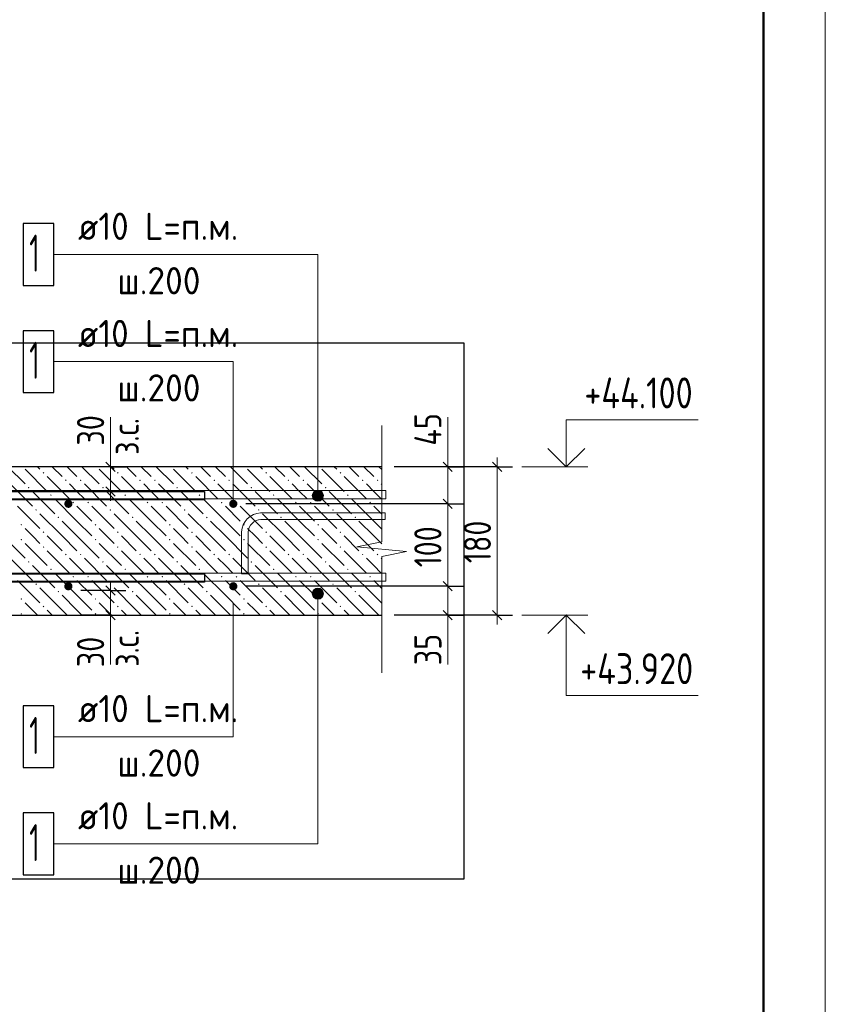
# Model space of a CAD drawing. Header units: millimetres. Extents: x 0 to 34506, y 0 to 42000.
# Tile 16 of 17: x 23187 to 29700, y 24634 to 32595. Entities that reach past the tile are written whole.
import ezdxf

# ---------------------------------------------------------------- set-up
doc = ezdxf.new("R2010")
doc.units = ezdxf.units.MM
for name, color, linetype, lineweight in [('Standard', 7, 'Continuous', 25), ('ЖБ Перекрытие верхний уровень', 7, 'Continuous', 35), ('Позиционная метка линия выноска', 7, 'Continuous', 13), ('Примечания', 7, 'Continuous', 25), ('Размерная выноска', 7, 'Continuous', 13)]:
    doc.layers.add(name, color=color, linetype=linetype, lineweight=lineweight)
for name, color, linetype, lineweight, true_color in [('Обрамление П-обр. равн.', 7, 'Continuous', 25, 0x5f1e0f), ('Фиксатор', 7, 'Continuous', 13, 0x494949), ('Фоновоя арматура Х1', 7, 'Continuous', 18, 0x656565)]:
    doc.layers.add(name, color=color, linetype=linetype, lineweight=lineweight, true_color=true_color)
doc.styles.add('GOST 2.304-81', font='txt')
doc.styles.add('ISOCPEUR', font='txt')

msp = doc.modelspace()

# ---------------------------------------------------------------- hatches: boundary and pattern name
at = {"layer": 'ЖБ Перекрытие верхний уровень', "linetype": 'Continuous', "lineweight": 18, "transparency": 33554687}
for points in [[(23373.3, 28930.9), (23379.8, 28937.4), (23386.3, 28930.9), (23379.8, 28924.4)], [(23973.3, 28930.9), (23979.8, 28937.4), (23986.3, 28930.9), (23979.8, 28924.4)], [(24573.3, 28930.9), (24579.8, 28937.4), (24586.3, 28930.9), (24579.8, 28924.4)], [(25173.3, 28930.9), (25179.8, 28937.4), (25186.3, 28930.9), (25179.8, 28924.4)], [(25773.3, 28930.9), (25779.8, 28937.4), (25786.3, 28930.9), (25779.8, 28924.4)], [(23553.3, 28870.9), (23559.8, 28877.4), (23566.3, 28870.9), (23559.8, 28864.4)], [(23673.3, 28870.9), (23679.8, 28877.4), (23686.3, 28870.9), (23679.8, 28864.4)], [(24153.3, 28870.9), (24159.8, 28877.4), (24166.3, 28870.9), (24159.8, 28864.4)], [(24273.3, 28870.9), (24279.8, 28877.4), (24286.3, 28870.9), (24279.8, 28864.4)], [(24753.3, 28870.9), (24759.8, 28877.4), (24766.3, 28870.9), (24759.8, 28864.4)], [(24873.3, 28870.9), (24879.8, 28877.4), (24886.3, 28870.9), (24879.8, 28864.4)], [(25353.3, 28870.9), (25359.8, 28877.4), (25366.3, 28870.9), (25359.8, 28864.4)], [(25473.3, 28870.9), (25479.8, 28877.4), (25486.3, 28870.9), (25479.8, 28864.4)], [(25953.3, 28870.9), (25959.8, 28877.4), (25966.3, 28870.9), (25959.8, 28864.4)], [(26073.3, 28870.9), (26079.8, 28877.4), (26086.3, 28870.9), (26079.8, 28864.4)], [(23253.3, 28810.9), (23259.8, 28817.4), (23266.3, 28810.9), (23259.8, 28804.4)], [(23433.3, 28750.9), (23439.8, 28757.4), (23446.3, 28750.9), (23439.8, 28744.4)], [(23853.3, 28810.9), (23859.8, 28817.4), (23866.3, 28810.9), (23859.8, 28804.4)], [(24033.3, 28750.9), (24039.8, 28757.4), (24046.3, 28750.9), (24039.8, 28744.4)], [(24453.3, 28810.9), (24459.8, 28817.4), (24466.3, 28810.9), (24459.8, 28804.4)], [(24633.3, 28750.9), (24639.8, 28757.4), (24646.3, 28750.9), (24639.8, 28744.4)], [(25053.3, 28810.9), (25059.8, 28817.4), (25066.3, 28810.9), (25059.8, 28804.4)], [(25233.3, 28750.9), (25239.8, 28757.4), (25246.3, 28750.9), (25239.8, 28744.4)], [(25653.3, 28810.9), (25659.8, 28817.4), (25666.3, 28810.9), (25659.8, 28804.4)], [(25833.3, 28750.9), (25839.8, 28757.4), (25846.3, 28750.9), (25839.8, 28744.4)], [(23613.3, 28690.9), (23619.8, 28697.4), (23626.3, 28690.9), (23619.8, 28684.4)], [(23733.3, 28690.9), (23739.8, 28697.4), (23746.3, 28690.9), (23739.8, 28684.4)], [(24213.3, 28690.9), (24219.8, 28697.4), (24226.3, 28690.9), (24219.8, 28684.4)], [(24333.3, 28690.9), (24339.8, 28697.4), (24346.3, 28690.9), (24339.8, 28684.4)], [(24813.3, 28690.9), (24819.8, 28697.4), (24826.3, 28690.9), (24819.8, 28684.4)], [(24933.3, 28690.9), (24939.8, 28697.4), (24946.3, 28690.9), (24939.8, 28684.4)], [(25413.3, 28690.9), (25419.8, 28697.4), (25426.3, 28690.9), (25419.8, 28684.4)], [(25533.3, 28690.9), (25539.8, 28697.4), (25546.3, 28690.9), (25539.8, 28684.4)], [(26013.3, 28690.9), (26019.8, 28697.4), (26026.3, 28690.9), (26019.8, 28684.4)], [(23313.3, 28630.9), (23319.8, 28637.4), (23326.3, 28630.9), (23319.8, 28624.4)], [(23913.3, 28630.9), (23919.8, 28637.4), (23926.3, 28630.9), (23919.8, 28624.4)], [(24513.3, 28630.9), (24519.8, 28637.4), (24526.3, 28630.9), (24519.8, 28624.4)], [(25113.3, 28630.9), (25119.8, 28637.4), (25126.3, 28630.9), (25119.8, 28624.4)], [(25713.3, 28630.9), (25719.8, 28637.4), (25726.3, 28630.9), (25719.8, 28624.4)], [(23193.3, 28510.9), (23199.8, 28517.4), (23206.3, 28510.9), (23199.8, 28504.4)], [(23493.3, 28570.9), (23499.8, 28577.4), (23506.3, 28570.9), (23499.8, 28564.4)], [(23793.3, 28510.9), (23799.8, 28517.4), (23806.3, 28510.9), (23799.8, 28504.4)], [(24093.3, 28570.9), (24099.8, 28577.4), (24106.3, 28570.9), (24099.8, 28564.4)], [(24393.3, 28510.9), (24399.8, 28517.4), (24406.3, 28510.9), (24399.8, 28504.4)], [(24693.3, 28570.9), (24699.8, 28577.4), (24706.3, 28570.9), (24699.8, 28564.4)], [(24993.3, 28510.9), (24999.8, 28517.4), (25006.3, 28510.9), (24999.8, 28504.4)], [(25293.3, 28570.9), (25299.8, 28577.4), (25306.3, 28570.9), (25299.8, 28564.4)], [(25593.3, 28510.9), (25599.8, 28517.4), (25606.3, 28510.9), (25599.8, 28504.4)], [(25893.3, 28570.9), (25899.8, 28577.4), (25906.3, 28570.9), (25899.8, 28564.4)], [(23373.3, 28450.9), (23379.8, 28457.4), (23386.3, 28450.9), (23379.8, 28444.4)], [(23973.3, 28450.9), (23979.8, 28457.4), (23986.3, 28450.9), (23979.8, 28444.4)], [(24573.3, 28450.9), (24579.8, 28457.4), (24586.3, 28450.9), (24579.8, 28444.4)], [(25173.3, 28450.9), (25179.8, 28457.4), (25186.3, 28450.9), (25179.8, 28444.4)], [(25773.3, 28450.9), (25779.8, 28457.4), (25786.3, 28450.9), (25779.8, 28444.4)], [(23193.3, 28390.9), (23199.8, 28397.4), (23206.3, 28390.9), (23199.8, 28384.4)], [(23793.3, 28390.9), (23799.8, 28397.4), (23806.3, 28390.9), (23799.8, 28384.4)], [(24393.3, 28390.9), (24399.8, 28397.4), (24406.3, 28390.9), (24399.8, 28384.4)], [(24993.3, 28390.9), (24999.8, 28397.4), (25006.3, 28390.9), (24999.8, 28384.4)], [(25593.3, 28390.9), (25599.8, 28397.4), (25606.3, 28390.9), (25599.8, 28384.4)], [(23373.3, 28330.9), (23379.8, 28337.4), (23386.3, 28330.9), (23379.8, 28324.4)], [(23553.3, 28270.9), (23559.8, 28277.4), (23566.3, 28270.9), (23559.8, 28264.4)], [(23673.3, 28270.9), (23679.8, 28277.4), (23686.3, 28270.9), (23679.8, 28264.4)], [(23973.3, 28330.9), (23979.8, 28337.4), (23986.3, 28330.9), (23979.8, 28324.4)], [(24153.3, 28270.9), (24159.8, 28277.4), (24166.3, 28270.9), (24159.8, 28264.4)], [(24273.3, 28270.9), (24279.8, 28277.4), (24286.3, 28270.9), (24279.8, 28264.4)], [(24573.3, 28330.9), (24579.8, 28337.4), (24586.3, 28330.9), (24579.8, 28324.4)], [(24753.3, 28270.9), (24759.8, 28277.4), (24766.3, 28270.9), (24759.8, 28264.4)], [(24873.3, 28270.9), (24879.8, 28277.4), (24886.3, 28270.9), (24879.8, 28264.4)], [(25173.3, 28330.9), (25179.8, 28337.4), (25186.3, 28330.9), (25179.8, 28324.4)], [(25353.3, 28270.9), (25359.8, 28277.4), (25366.3, 28270.9), (25359.8, 28264.4)], [(25473.3, 28270.9), (25479.8, 28277.4), (25486.3, 28270.9), (25479.8, 28264.4)], [(25773.3, 28330.9), (25779.8, 28337.4), (25786.3, 28330.9), (25779.8, 28324.4)], [(25953.3, 28270.9), (25959.8, 28277.4), (25966.3, 28270.9), (25959.8, 28264.4)], [(26073.3, 28270.9), (26079.8, 28277.4), (26086.3, 28270.9), (26079.8, 28264.4)], [(23253.3, 28210.9), (23259.8, 28217.4), (23266.3, 28210.9), (23259.8, 28204.4)], [(23853.3, 28210.9), (23859.8, 28217.4), (23866.3, 28210.9), (23859.8, 28204.4)], [(24453.3, 28210.9), (24459.8, 28217.4), (24466.3, 28210.9), (24459.8, 28204.4)], [(25053.3, 28210.9), (25059.8, 28217.4), (25066.3, 28210.9), (25059.8, 28204.4)], [(25653.3, 28210.9), (25659.8, 28217.4), (25666.3, 28210.9), (25659.8, 28204.4)], [(23433.3, 28150.9), (23439.8, 28157.4), (23446.3, 28150.9), (23439.8, 28144.4)], [(24033.3, 28150.9), (24039.8, 28157.4), (24046.3, 28150.9), (24039.8, 28144.4)], [(24633.3, 28150.9), (24639.8, 28157.4), (24646.3, 28150.9), (24639.8, 28144.4)], [(25233.3, 28150.9), (25239.8, 28157.4), (25246.3, 28150.9), (25239.8, 28144.4)], [(25833.3, 28150.9), (25839.8, 28157.4), (25846.3, 28150.9), (25839.8, 28144.4)], [(23313.3, 28030.9), (23319.8, 28037.4), (23326.3, 28030.9), (23319.8, 28024.4)], [(23613.3, 28090.9), (23619.8, 28097.4), (23626.3, 28090.9), (23619.8, 28084.4)], [(23733.3, 28090.9), (23739.8, 28097.4), (23746.3, 28090.9), (23739.8, 28084.4)], [(23913.3, 28030.9), (23919.8, 28037.4), (23926.3, 28030.9), (23919.8, 28024.4)], [(24213.3, 28090.9), (24219.8, 28097.4), (24226.3, 28090.9), (24219.8, 28084.4)], [(24333.3, 28090.9), (24339.8, 28097.4), (24346.3, 28090.9), (24339.8, 28084.4)], [(24513.3, 28030.9), (24519.8, 28037.4), (24526.3, 28030.9), (24519.8, 28024.4)], [(24813.3, 28090.9), (24819.8, 28097.4), (24826.3, 28090.9), (24819.8, 28084.4)], [(24933.3, 28090.9), (24939.8, 28097.4), (24946.3, 28090.9), (24939.8, 28084.4)], [(25113.3, 28030.9), (25119.8, 28037.4), (25126.3, 28030.9), (25119.8, 28024.4)], [(25413.3, 28090.9), (25419.8, 28097.4), (25426.3, 28090.9), (25419.8, 28084.4)], [(25533.3, 28090.9), (25539.8, 28097.4), (25546.3, 28090.9), (25539.8, 28084.4)], [(25713.3, 28030.9), (25719.8, 28037.4), (25726.3, 28030.9), (25719.8, 28024.4)], [(26013.3, 28090.9), (26019.8, 28097.4), (26026.3, 28090.9), (26019.8, 28084.4)], [(23493.3, 27970.9), (23499.8, 27977.4), (23506.3, 27970.9), (23499.8, 27964.4)], [(24093.3, 27970.9), (24099.8, 27977.4), (24106.3, 27970.9), (24099.8, 27964.4)], [(24693.3, 27970.9), (24699.8, 27977.4), (24706.3, 27970.9), (24699.8, 27964.4)], [(25293.3, 27970.9), (25299.8, 27977.4), (25306.3, 27970.9), (25299.8, 27964.4)], [(25893.3, 27970.9), (25899.8, 27977.4), (25906.3, 27970.9), (25899.8, 27964.4)], [(23193.3, 27910.9), (23199.8, 27917.4), (23206.3, 27910.9), (23199.8, 27904.4)], [(23793.3, 27910.9), (23799.8, 27917.4), (23806.3, 27910.9), (23799.8, 27904.4)], [(24393.3, 27910.9), (24399.8, 27917.4), (24406.3, 27910.9), (24399.8, 27904.4)], [(24993.3, 27910.9), (24999.8, 27917.4), (25006.3, 27910.9), (24999.8, 27904.4)], [(25593.3, 27910.9), (25599.8, 27917.4), (25606.3, 27910.9), (25599.8, 27904.4)], [(23193.3, 27790.9), (23199.8, 27797.4), (23206.3, 27790.9), (23199.8, 27784.4)], [(23373.3, 27850.9), (23379.8, 27857.4), (23386.3, 27850.9), (23379.8, 27844.4)], [(23793.3, 27790.9), (23799.8, 27797.4), (23806.3, 27790.9), (23799.8, 27784.4)], [(23973.3, 27850.9), (23979.8, 27857.4), (23986.3, 27850.9), (23979.8, 27844.4)], [(24393.3, 27790.9), (24399.8, 27797.4), (24406.3, 27790.9), (24399.8, 27784.4)], [(24573.3, 27850.9), (24579.8, 27857.4), (24586.3, 27850.9), (24579.8, 27844.4)], [(24993.3, 27790.9), (24999.8, 27797.4), (25006.3, 27790.9), (24999.8, 27784.4)], [(25173.3, 27850.9), (25179.8, 27857.4), (25186.3, 27850.9), (25179.8, 27844.4)], [(25593.3, 27790.9), (25599.8, 27797.4), (25606.3, 27790.9), (25599.8, 27784.4)], [(25773.3, 27850.9), (25779.8, 27857.4), (25786.3, 27850.9), (25779.8, 27844.4)]]:
    msp.add_hatch(color=7, dxfattribs=at).paths.add_polyline_path(points, flags=16)
at = {"layer": 'Позиционная метка линия выноска', "linetype": 'Continuous', "lineweight": 13, "transparency": 33554687}
for points in [[(25636.1, 28769.8), (25558.7, 28769.8), (25552.4, 28747.3)], [(25636.1, 28769.8), (25552.4, 28747.3), (25642.4, 28747.3)], [(25642.4, 28747.3), (25552.4, 28747.3), (25558.7, 28724.8)], [(25619.9, 28786), (25574.9, 28786), (25558.7, 28769.8)], [(25619.9, 28786), (25558.7, 28769.8), (25636.1, 28769.8)], [(25642.4, 28747.3), (25558.7, 28724.8), (25636.1, 28724.8)], [(25574.9, 28786), (25619.9, 28786), (25597.4, 28792.3)], [(25636.1, 28724.8), (25558.7, 28724.8), (25574.9, 28708.6)], [(25636.1, 28724.8), (25574.9, 28708.6), (25619.9, 28708.6)], [(25619.9, 28708.6), (25574.9, 28708.6), (25597.4, 28702.3)], [(25552.4, 27954), (25642.4, 27954), (25636.1, 27976.5)], [(25552.4, 27954), (25636.1, 27976.5), (25558.7, 27976.5)], [(25558.7, 27931.5), (25642.4, 27954), (25552.4, 27954)], [(25558.7, 27976.5), (25636.1, 27976.5), (25619.9, 27992.7)], [(25558.7, 27976.5), (25619.9, 27992.7), (25574.9, 27992.7)], [(25558.7, 27931.5), (25636.1, 27931.5), (25642.4, 27954)], [(25574.9, 27992.7), (25619.9, 27992.7), (25597.4, 27999)], [(25574.9, 27915.3), (25636.1, 27931.5), (25558.7, 27931.5)], [(25574.9, 27915.3), (25619.9, 27915.3), (25636.1, 27931.5)], [(25619.9, 27915.3), (25574.9, 27915.3), (25597.4, 27909)]]:
    msp.add_hatch(color=7, dxfattribs=at).paths.add_polyline_path(points)
at = {"layer": 'Фоновоя арматура Х1', "linetype": 'Continuous', "lineweight": 18, "transparency": 33554687}
for points in [[(23613.8, 28680.7), (23611.2, 28693.4), (23604, 28704.2), (23593.2, 28711.5), (23580.4, 28714), (23567.7, 28711.5), (23556.8, 28704.2), (23549.6, 28693.4), (23547.1, 28680.7), (23549.6, 28667.9), (23556.8, 28657.1), (23567.7, 28649.9), (23580.4, 28647.3), (23593.2, 28649.9), (23604, 28657.1), (23611.2, 28667.9)], [(24947.1, 28680.7), (24944.5, 28693.4), (24937.3, 28704.2), (24926.5, 28711.5), (24913.8, 28714), (24901, 28711.5), (24890.2, 28704.2), (24883, 28693.4), (24880.4, 28680.7), (24883, 28667.9), (24890.2, 28657.1), (24901, 28649.9), (24913.8, 28647.3), (24926.5, 28649.9), (24937.3, 28657.1), (24944.5, 28667.9)], [(23613.8, 28014), (23611.2, 28026.8), (23604, 28037.6), (23593.2, 28044.8), (23580.4, 28047.3), (23567.7, 28044.8), (23556.8, 28037.6), (23549.6, 28026.8), (23547.1, 28014), (23549.6, 28001.2), (23556.8, 27990.4), (23567.7, 27983.2), (23580.4, 27980.7), (23593.2, 27983.2), (23604, 27990.4), (23611.2, 28001.2)], [(24947.1, 28014), (24944.5, 28026.8), (24937.3, 28037.6), (24926.5, 28044.8), (24913.8, 28047.3), (24901, 28044.8), (24890.2, 28037.6), (24883, 28026.8), (24880.4, 28014), (24883, 28001.2), (24890.2, 27990.4), (24901, 27983.2), (24913.8, 27980.7), (24926.5, 27983.2), (24937.3, 27990.4), (24944.5, 28001.2)]]:
    msp.add_hatch(color=7, dxfattribs=at).paths.add_polyline_path(points)

# ---------------------------------------------------------------- linework, layer by layer
at = {"layer": 'Standard', "color": 7, "linetype": 'Continuous', "lineweight": 25, "transparency": 33554687}
for p, q in [((23957.7, 28943.2), (23882.7, 29018.2)), ((26609.6, 29018.2), (26684.6, 28943.2)), ((27009.6, 29018.2), (27084.6, 28943.2)), ((23957.7, 28743.2), (23882.7, 28818.2)), ((26609.6, 28718.2), (26684.6, 28643.2)), ((26609.6, 28051.5), (26684.6, 27976.5)), ((23882.7, 28018.2), (23957.7, 27943.2)), ((23882.7, 27818.2), (23957.7, 27743.2)), ((26609.6, 27818.2), (26684.6, 27743.2)), ((27009.6, 27818.2), (27084.6, 27743.2))]:
    msp.add_line(p, q, dxfattribs=at)
at = {"layer": 'Standard', "color": 7, "linetype": 'Continuous', "lineweight": 13, "transparency": 33554687}
for p, q in [((23920.2, 28980.7), (23920.2, 29055.7)), ((26647.1, 28980.7), (26647.1, 29055.7)), ((27047.1, 28980.7), (27047.1, 29055.7)), ((23920.2, 28780.7), (23920.2, 28980.7)), ((26647.1, 28980.7), (26647.1, 28680.7)), ((23920.2, 28780.7), (23920.2, 28705.7)), ((26647.1, 28680.7), (26647.1, 28014)), ((23920.2, 27980.7), (23920.2, 28055.7)), ((23920.2, 27980.7), (23920.2, 27780.7)), ((26647.1, 28014), (26647.1, 27780.7)), ((23920.2, 27780.7), (23920.2, 27705.7)), ((26647.1, 27780.7), (26647.1, 27705.7)), ((27047.1, 27780.7), (27047.1, 27705.7))]:
    msp.add_line(p, q, dxfattribs=at)
at = {"layer": 'Standard', "color": 251, "linetype": 'Continuous', "lineweight": -3, "true_color": 0x656565, "transparency": 33554687}
for p, q in [((23920.2, 28980.7), (23683.6, 28980.7)), ((23920.2, 28980.7), (23795.2, 28980.7)), ((23920.2, 28980.7), (24045.2, 28980.7)), ((27047.1, 28980.7), (26213.8, 28980.7)), ((26647.1, 28980.7), (26522.1, 28980.7)), ((26647.1, 28980.7), (26772.1, 28980.7)), ((27047.1, 28980.7), (26922.1, 28980.7)), ((27047.1, 28980.7), (27172.1, 28980.7)), ((23920.2, 28780.7), (23682.1, 28780.7)), ((23920.2, 28780.7), (23795.2, 28780.7)), ((23920.2, 28780.7), (24045.2, 28780.7)), ((26647.1, 28680.7), (26522.1, 28680.7)), ((26647.1, 28680.7), (26772.1, 28680.7)), ((23920.2, 27980.7), (23682.1, 27980.7)), ((23920.2, 27980.7), (23795.2, 27980.7)), ((23920.2, 27980.7), (24045.2, 27980.7)), ((26647.1, 28014), (26522.1, 28014)), ((26647.1, 28014), (26772.1, 28014)), ((23920.2, 27780.7), (23683.6, 27780.7)), ((23920.2, 27780.7), (23795.2, 27780.7)), ((23920.2, 27780.7), (24045.2, 27780.7)), ((27047.1, 27780.7), (26213.8, 27780.7)), ((26647.1, 27780.7), (26522.1, 27780.7)), ((26647.1, 27780.7), (26772.1, 27780.7)), ((27047.1, 27780.7), (26922.1, 27780.7)), ((27047.1, 27780.7), (27172.1, 27780.7))]:
    msp.add_line(p, q, dxfattribs=at)
at = {"layer": 'Standard', "color": 7, "linetype": 'Continuous', "lineweight": 13, "transparency": 33554687}
msp.add_lwpolyline([(0, 0), (29700, 0), (29700, 42000), (0, 42000), (0, 0)], close=True, dxfattribs=at)
at = {"layer": 'Standard', "color": 7, "linetype": 'Continuous', "lineweight": 50, "transparency": 33554687}
msp.add_lwpolyline([(2000, 41500), (29200, 41500), (29200, 500), (2000, 500), (2000, 41500)], close=True, dxfattribs=at)
at = {"layer": 'Standard', "color": 254, "linetype": 'Continuous', "lineweight": 25, "true_color": 0xc4c4ff, "transparency": 33554687}
msp.add_lwpolyline([(18447.1, 25647.3), (26780.4, 25647.3), (26780.4, 29980.7), (18447.1, 29980.7), (18447.1, 25647.3)], dxfattribs=at)
at = {"layer": 'Standard', "color": 251, "linetype": 'Continuous', "lineweight": -3, "true_color": 0x656565, "transparency": 33554687}
for points in [[(26647.1, 28980.7), (26630.1, 28980.7), (26630.1, 28980.7), (26630.1, 28980.7), (26630.1, 28980.7), (26213.8, 28980.7)], [(26647.1, 28680.7), (26630.1, 28680.7), (26630.1, 28680.7), (26630.1, 28680.7), (26630.1, 28680.7), (25013.8, 28680.7)], [(26647.1, 28014), (26630.1, 28014), (26630.1, 28014), (25013.8, 28014)], [(26647.1, 27780.7), (26630.1, 27780.7), (26630.1, 27780.7), (26213.8, 27780.7)]]:
    msp.add_lwpolyline(points, dxfattribs=at)
at = {"layer": 'Standard', "color": 7, "linetype": 'Continuous', "lineweight": 13, "transparency": 33554687}
msp.add_lwpolyline([(27047.1, 28980.7), (27047.1, 28292.3), (27047.1, 28292.3), (27047.1, 27780.7)], dxfattribs=at)
at = {"layer": 'ЖБ Перекрытие верхний уровень', "color": 7, "linetype": 'Continuous', "lineweight": 25, "transparency": 33554687}
for p, q in [((26113.8, 28980.7), (21647.1, 28980.7)), ((22847.1, 27780.7), (26113.8, 27780.7))]:
    msp.add_line(p, q, dxfattribs=at)
at = {"layer": 'ЖБ Перекрытие верхний уровень', "color": 9, "linetype": 'Continuous', "lineweight": 18, "true_color": 0xc7c7c7, "transparency": 33554687}
for p, q in [((23090, 28980.7), (23229.8, 28840.9)), ((23229.8, 28960.9), (23409.8, 28780.9)), ((23349.8, 28960.9), (23330, 28980.7)), ((23450, 28980.7), (23529.8, 28900.9)), ((23570, 28980.7), (23649.8, 28900.9)), ((23690, 28980.7), (23829.8, 28840.9)), ((23829.8, 28960.9), (24009.8, 28780.9)), ((23949.8, 28960.9), (23930, 28980.7)), ((24050, 28980.7), (24129.8, 28900.9)), ((24170, 28980.7), (24249.8, 28900.9)), ((24290, 28980.7), (24429.8, 28840.9)), ((24429.8, 28960.9), (24609.8, 28780.9)), ((24549.8, 28960.9), (24530, 28980.7)), ((24650, 28980.7), (24729.8, 28900.9)), ((24770, 28980.7), (24849.8, 28900.9)), ((24890, 28980.7), (25029.8, 28840.9)), ((25029.8, 28960.9), (25209.8, 28780.9)), ((25149.8, 28960.9), (25130, 28980.7)), ((25250, 28980.7), (25329.8, 28900.9)), ((25370, 28980.7), (25449.8, 28900.9)), ((25490, 28980.7), (25629.8, 28840.9)), ((25629.8, 28960.9), (25809.8, 28780.9)), ((25749.8, 28960.9), (25730, 28980.7)), ((25850, 28980.7), (25929.8, 28900.9)), ((25970, 28980.7), (26049.8, 28900.9)), ((26090, 28980.7), (26113.8, 28957)), ((23109.8, 28840.9), (23289.8, 28660.9)), ((23409.8, 28900.9), (23589.8, 28720.9)), ((23649.8, 28780.9), (23589.8, 28840.9)), ((23709.8, 28840.9), (23889.8, 28660.9)), ((24009.8, 28900.9), (24189.8, 28720.9)), ((24249.8, 28780.9), (24189.8, 28840.9)), ((24309.8, 28840.9), (24489.8, 28660.9)), ((24609.8, 28900.9), (24789.8, 28720.9)), ((24849.8, 28780.9), (24789.8, 28840.9)), ((24909.8, 28840.9), (25089.8, 28660.9)), ((25209.8, 28900.9), (25389.8, 28720.9)), ((25449.8, 28780.9), (25389.8, 28840.9)), ((25509.8, 28840.9), (25689.8, 28660.9)), ((25809.8, 28900.9), (25989.8, 28720.9)), ((26049.8, 28780.9), (25989.8, 28840.9)), ((26109.8, 28840.9), (26113.8, 28837)), ((23289.8, 28780.9), (23469.8, 28600.9)), ((23709.8, 28720.9), (23649.8, 28780.9)), ((23889.8, 28780.9), (24069.8, 28600.9)), ((24309.8, 28720.9), (24249.8, 28780.9)), ((24489.8, 28780.9), (24669.8, 28600.9)), ((24909.8, 28720.9), (24849.8, 28780.9)), ((25089.8, 28780.9), (25269.8, 28600.9)), ((25509.8, 28720.9), (25449.8, 28780.9)), ((25689.8, 28780.9), (25869.8, 28600.9)), ((26109.8, 28720.9), (26049.8, 28780.9)), ((23649.8, 28540.9), (23469.8, 28720.9)), ((24249.8, 28540.9), (24069.8, 28720.9)), ((24849.8, 28540.9), (24669.8, 28720.9)), ((25449.8, 28540.9), (25269.8, 28720.9)), ((26049.8, 28540.9), (25869.8, 28720.9)), ((23169.8, 28660.9), (23349.8, 28480.9)), ((23529.8, 28420.9), (23349.8, 28600.9)), ((23649.8, 28660.9), (23769.8, 28540.9)), ((23769.8, 28660.9), (23949.8, 28480.9)), ((24129.8, 28420.9), (23949.8, 28600.9)), ((24249.8, 28660.9), (24369.8, 28540.9)), ((24369.8, 28660.9), (24549.8, 28480.9)), ((24729.8, 28420.9), (24549.8, 28600.9)), ((24849.8, 28660.9), (24969.8, 28540.9)), ((24969.8, 28660.9), (25149.8, 28480.9)), ((25329.8, 28420.9), (25149.8, 28600.9)), ((25449.8, 28660.9), (25569.8, 28540.9)), ((25569.8, 28660.9), (25749.8, 28480.9)), ((25929.8, 28420.9), (25749.8, 28600.9)), ((26049.8, 28660.9), (26113.8, 28597)), ((23529.8, 28540.9), (23649.8, 28420.9)), ((23649.8, 28540.9), (23769.8, 28420.9)), ((24129.8, 28540.9), (24249.8, 28420.9)), ((24249.8, 28540.9), (24369.8, 28420.9)), ((24729.8, 28540.9), (24849.8, 28420.9)), ((24849.8, 28540.9), (24969.8, 28420.9)), ((25329.8, 28540.9), (25449.8, 28420.9)), ((25449.8, 28540.9), (25569.8, 28420.9)), ((25929.8, 28540.9), (26049.8, 28420.9)), ((26049.8, 28540.9), (26113.8, 28476.9)), ((23289.8, 28420.9), (23229.8, 28480.9)), ((23889.8, 28420.9), (23829.8, 28480.9)), ((24489.8, 28420.9), (24429.8, 28480.9)), ((25089.8, 28420.9), (25029.8, 28480.9)), ((25689.8, 28420.9), (25629.8, 28480.9)), ((23049.8, 28420.9), (23229.8, 28240.9)), ((23229.8, 28360.9), (23409.8, 28180.9)), ((23349.8, 28360.9), (23289.8, 28420.9)), ((23409.8, 28420.9), (23529.8, 28300.9)), ((23529.8, 28420.9), (23649.8, 28300.9)), ((23649.8, 28420.9), (23829.8, 28240.9)), ((23829.8, 28360.9), (24009.8, 28180.9)), ((23949.8, 28360.9), (23889.8, 28420.9)), ((24009.8, 28420.9), (24129.8, 28300.9)), ((24129.8, 28420.9), (24249.8, 28300.9)), ((24249.8, 28420.9), (24429.8, 28240.9)), ((24429.8, 28360.9), (24609.8, 28180.9)), ((24549.8, 28360.9), (24489.8, 28420.9)), ((24609.8, 28420.9), (24729.8, 28300.9)), ((24729.8, 28420.9), (24849.8, 28300.9)), ((24849.8, 28420.9), (25029.8, 28240.9)), ((25029.8, 28360.9), (25209.8, 28180.9)), ((25149.8, 28360.9), (25089.8, 28420.9)), ((25209.8, 28420.9), (25329.8, 28300.9)), ((25329.8, 28420.9), (25449.8, 28300.9)), ((25449.8, 28420.9), (25629.8, 28240.9)), ((25629.8, 28360.9), (25809.8, 28180.9)), ((25749.8, 28360.9), (25689.8, 28420.9)), ((25809.8, 28420.9), (25929.8, 28300.9)), ((25929.8, 28420.9), (26049.8, 28300.9)), ((26049.8, 28420.9), (26113.8, 28357)), ((23409.8, 28300.9), (23589.8, 28120.9)), ((24009.8, 28300.9), (24189.8, 28120.9)), ((24609.8, 28300.9), (24789.8, 28120.9)), ((25209.8, 28300.9), (25389.8, 28120.9)), ((25809.8, 28300.9), (25989.8, 28120.9)), ((23109.8, 28240.9), (23289.8, 28060.9)), ((23649.8, 28180.9), (23589.8, 28240.9)), ((23709.8, 28240.9), (23889.8, 28060.9)), ((24249.8, 28180.9), (24189.8, 28240.9)), ((24309.8, 28240.9), (24489.8, 28060.9)), ((24849.8, 28180.9), (24789.8, 28240.9)), ((24909.8, 28240.9), (25089.8, 28060.9)), ((25449.8, 28180.9), (25389.8, 28240.9)), ((25509.8, 28240.9), (25689.8, 28060.9)), ((26049.8, 28180.9), (25989.8, 28240.9)), ((26109.8, 28240.9), (26113.8, 28237)), ((23289.8, 28180.9), (23469.8, 28000.9)), ((23649.8, 27940.9), (23469.8, 28120.9)), ((23709.8, 28120.9), (23649.8, 28180.9)), ((23889.8, 28180.9), (24069.8, 28000.9)), ((24249.8, 27940.9), (24069.8, 28120.9)), ((24309.8, 28120.9), (24249.8, 28180.9)), ((24489.8, 28180.9), (24669.8, 28000.9)), ((24849.8, 27940.9), (24669.8, 28120.9)), ((24909.8, 28120.9), (24849.8, 28180.9)), ((25089.8, 28180.9), (25269.8, 28000.9)), ((25449.8, 27940.9), (25269.8, 28120.9)), ((25509.8, 28120.9), (25449.8, 28180.9)), ((25689.8, 28180.9), (25869.8, 28000.9)), ((26049.8, 27940.9), (25869.8, 28120.9)), ((26109.8, 28120.9), (26049.8, 28180.9)), ((23169.8, 28060.9), (23349.8, 27880.9)), ((23649.8, 28060.9), (23769.8, 27940.9)), ((23769.8, 28060.9), (23949.8, 27880.9)), ((24249.8, 28060.9), (24369.8, 27940.9)), ((24369.8, 28060.9), (24549.8, 27880.9)), ((24849.8, 28060.9), (24969.8, 27940.9)), ((24969.8, 28060.9), (25149.8, 27880.9)), ((25449.8, 28060.9), (25569.8, 27940.9)), ((25569.8, 28060.9), (25749.8, 27880.9)), ((26049.8, 28060.9), (26113.8, 27997)), ((23529.8, 27820.9), (23349.8, 28000.9)), ((24129.8, 27820.9), (23949.8, 28000.9)), ((24729.8, 27820.9), (24549.8, 28000.9)), ((25329.8, 27820.9), (25149.8, 28000.9)), ((25929.8, 27820.9), (25749.8, 28000.9)), ((23289.8, 27820.9), (23229.8, 27880.9)), ((23529.8, 27940.9), (23649.8, 27820.9)), ((23649.8, 27940.9), (23769.8, 27820.9)), ((23889.8, 27820.9), (23829.8, 27880.9)), ((24129.8, 27940.9), (24249.8, 27820.9)), ((24249.8, 27940.9), (24369.8, 27820.9)), ((24489.8, 27820.9), (24429.8, 27880.9)), ((24729.8, 27940.9), (24849.8, 27820.9)), ((24849.8, 27940.9), (24969.8, 27820.9)), ((25089.8, 27820.9), (25029.8, 27880.9)), ((25329.8, 27940.9), (25449.8, 27820.9)), ((25449.8, 27940.9), (25569.8, 27820.9)), ((25689.8, 27820.9), (25629.8, 27880.9)), ((25929.8, 27940.9), (26049.8, 27820.9)), ((26049.8, 27940.9), (26113.8, 27876.9)), ((23330, 27780.7), (23289.8, 27820.9)), ((23409.8, 27820.9), (23450, 27780.7)), ((23529.8, 27820.9), (23570, 27780.7)), ((23649.8, 27820.9), (23690, 27780.7)), ((23930, 27780.7), (23889.8, 27820.9)), ((24009.8, 27820.9), (24050, 27780.7)), ((24129.8, 27820.9), (24170, 27780.7)), ((24249.8, 27820.9), (24290, 27780.7)), ((24530, 27780.7), (24489.8, 27820.9)), ((24609.8, 27820.9), (24650, 27780.7)), ((24729.8, 27820.9), (24770, 27780.7)), ((24849.8, 27820.9), (24890, 27780.7)), ((25130, 27780.7), (25089.8, 27820.9)), ((25209.8, 27820.9), (25250, 27780.7)), ((25329.8, 27820.9), (25370, 27780.7)), ((25449.8, 27820.9), (25490, 27780.7)), ((25730, 27780.7), (25689.8, 27820.9)), ((25809.8, 27820.9), (25850, 27780.7)), ((25929.8, 27820.9), (25970, 27780.7)), ((26049.8, 27820.9), (26090, 27780.7))]:
    msp.add_line(p, q, dxfattribs=at)
at = {"layer": 'Обрамление П-обр. равн.', "color": 38, "linetype": 'Continuous', "lineweight": 25, "true_color": 0x5f1e0f, "transparency": 33554687}
for points in [[(22036.1, 28780.7), (24680.4, 28780.7), (24680.4, 28714)], [(24680.4, 28714), (22040.7, 28714)], [(22040.7, 28114), (24680.4, 28114), (24680.4, 28047.3), (22036.1, 28047.3)]]:
    msp.add_lwpolyline(points, dxfattribs=at)
at = {"layer": 'Позиционная метка линия выноска', "color": 7, "linetype": 'Continuous', "lineweight": 13, "transparency": 33554687}
for p, q in [((25552.4, 28747.3), (25552.4, 28747.3)), ((25597.4, 28792.3), (25597.4, 28792.3)), ((25642.4, 28747.3), (25642.4, 28747.3)), ((25597.4, 28702.3), (25597.4, 28702.3)), ((25552.4, 27954), (25552.4, 27954)), ((25597.4, 27999), (25597.4, 27999)), ((25642.4, 27954), (25642.4, 27954)), ((25597.4, 27909), (25597.4, 27909))]:
    msp.add_line(p, q, dxfattribs=at)
for points in [[(23464.1, 30697.3), (25597.4, 30697.3), (25597.4, 28747.3)], [(24913.8, 28680.7), (24913.8, 29830.7), (23464.1, 29830.7)], [(23464.1, 25930.7), (25597.4, 25930.7), (25597.4, 27954)], [(24913.8, 27880.7), (24913.8, 26797.3), (23464.1, 26797.3)]]:
    msp.add_lwpolyline(points, dxfattribs=at)
for centre in [(25597.4, 28747.3), (25597.4, 27954)]:
    msp.add_circle(centre, 45, dxfattribs=at)
at = {"layer": 'Примечания', "color": 7, "linetype": 'Continuous', "lineweight": 13, "transparency": 33554687}
for p, q in [((26113.8, 29314), (26113.8, 28374)), ((27247.1, 28980.7), (27780.4, 28980.7)), ((26113.8, 28374), (25913.8, 28334)), ((25913.8, 28334), (26313.8, 28294)), ((26313.8, 28294), (26113.8, 28254)), ((26113.8, 28254), (26113.8, 27314)), ((27247.1, 27780.7), (27780.4, 27780.7)), ((26113.8, 27314), (26113.8, 27314))]:
    msp.add_line(p, q, dxfattribs=at)
for points in [[(27606.1, 28980.7), (27606.1, 29360.7), (28672.8, 29360.7)], [(27606.1, 27780.7), (27606.1, 27130.7), (28672.8, 27130.7)]]:
    msp.add_lwpolyline(points, dxfattribs=at)
at = {"layer": 'Примечания', "color": 7, "linetype": 'Continuous', "lineweight": 35, "transparency": 33554687}
for points in [[(27457.6, 29129.2), (27606.1, 28980.7), (27754.6, 29129.2)], [(27457.6, 27632.2), (27606.1, 27780.7), (27754.6, 27632.2)]]:
    msp.add_lwpolyline(points, dxfattribs=at)
at = {"layer": 'Размерная выноска', "color": 7, "linetype": 'Continuous', "lineweight": 13, "transparency": 33554687}
for p, q in [((23920.2, 28980.7), (23920.2, 29380.7)), ((26647.1, 28980.7), (26647.1, 29380.7)), ((23920.2, 27780.7), (23920.2, 27380.7)), ((26647.1, 27780.7), (26647.1, 27380.7))]:
    msp.add_line(p, q, dxfattribs=at)
at = {"layer": 'Фиксатор', "color": 251, "linetype": 'Continuous', "lineweight": 13, "true_color": 0x494949, "transparency": 33554687}
msp.add_lwpolyline([(24980.4, 28113.8), (24980.4, 28454.8), (24984.3, 28482.6), (24993.8, 28511.6), (25008.8, 28538.3), (25027.2, 28560.3), (25049.2, 28578.7), (25075.9, 28593.7), (25104.9, 28603.2), (25132.8, 28607.1), (26140.4, 28607.1), (26140.4, 28553.8), (25136.5, 28553.8), (25117.1, 28551.1), (25097.5, 28544.6), (25079.6, 28534.6), (25065.1, 28522.4), (25052.9, 28507.9), (25042.9, 28490), (25036.4, 28470.5), (25033.7, 28451.1), (25033.7, 28113.8), (24980.4, 28113.8)], dxfattribs=at)
at = {"layer": 'Фоновоя арматура Х1', "color": 7, "linetype": 'Continuous', "lineweight": 25, "transparency": 33554687}
for points in [[(23214.1, 30447.3), (23464.1, 30447.3), (23464.1, 30947.3), (23214.1, 30947.3), (23214.1, 30447.3)], [(23214.1, 30447.3), (23464.1, 30447.3), (23464.1, 30947.3), (23214.1, 30947.3), (23214.1, 30447.3)], [(23214.1, 29580.7), (23464.1, 29580.7), (23464.1, 30080.7), (23214.1, 30080.7), (23214.1, 29580.7)], [(23214.1, 29580.7), (23464.1, 29580.7), (23464.1, 30080.7), (23214.1, 30080.7), (23214.1, 29580.7)], [(23214.1, 26547.3), (23464.1, 26547.3), (23464.1, 27047.3), (23214.1, 27047.3), (23214.1, 26547.3)], [(23214.1, 26547.3), (23464.1, 26547.3), (23464.1, 27047.3), (23214.1, 27047.3), (23214.1, 26547.3)], [(23214.1, 25680.7), (23464.1, 25680.7), (23464.1, 26180.7), (23214.1, 26180.7), (23214.1, 25680.7)], [(23214.1, 25680.7), (23464.1, 25680.7), (23464.1, 26180.7), (23214.1, 26180.7), (23214.1, 25680.7)]]:
    msp.add_lwpolyline(points, dxfattribs=at)
at = {"layer": 'Фоновоя арматура Х1', "color": 251, "linetype": 'Continuous', "lineweight": 18, "true_color": 0x656565, "transparency": 33554687}
for points in [[(21813.8, 28787.3), (26147.1, 28787.3), (26147.1, 28720.7), (21813.8, 28720.7), (21813.8, 28787.3)], [(21813.8, 28787.3), (26147.1, 28787.3), (26147.1, 28720.7), (21813.8, 28720.7), (21813.8, 28787.3)], [(26147.1, 28054), (21813.8, 28054), (21813.8, 28120.7), (26147.1, 28120.7), (26147.1, 28054)], [(26147.1, 28054), (21813.8, 28054), (21813.8, 28120.7), (26147.1, 28120.7), (26147.1, 28054)]]:
    msp.add_lwpolyline(points, dxfattribs=at)

# ---------------------------------------------------------------- texts
at = {"layer": 'Standard', "color": 7, "linetype": 'Continuous', "lineweight": 25, "transparency": 33554687, "char_height": 250, "attachment_point": 7, "style": 'GOST 2.304-81'}
for s, insert, width in [('+44.100', (27752, 29452.3), 1048.431), ('+43.920', (27718.6, 27222.3), 1084.015)]:
    msp.add_mtext(s, dxfattribs=dict(at, insert=insert, width=width))
at = {"layer": 'Standard', "color": 7, "linetype": 'Continuous', "lineweight": 25, "transparency": 33554687, "char_height": 220, "attachment_point": 7, "rotation": 90, "style": 'GOST 2.304-81'}
for s, insert, width in [('30', (23870.2, 29151.5), 375.735), ('з.с.', (24150.4, 29077), 446.066), ('45', (26597, 29151.5), 375.735), ('180', (26997, 28200.8), 485.079), ('100', (26597, 28167.5), 485.079), ('з.с.', (24150.4, 27363.9), 446.06), ('30', (23870.2, 27359.5), 375.741), ('35', (26597.1, 27375.3), 360.165)]:
    msp.add_mtext(s, dxfattribs=dict(at, insert=insert, width=width))
at = {"layer": 'Фоновоя арматура Х1', "color": 7, "linetype": 'Continuous', "lineweight": 13, "transparency": 33554687, "attachment_point": 7, "style": 'ISOCPEUR'}
for s, insert, char_height, width in [('\\W0.94;ø10 L=п.м. ', (23657.7, 30814.7), 220, 1599.154), ('\\W0.56;1', (23264.1, 30557.3), 300, 233.333), ('\\W0.56;1', (23264.1, 30557.3), 300, 233.333), ('\\W0.95;ш.200 ', (23976.7, 30374.7), 220, 962.129), ('\\W0.94;ø10 L=п.м. ', (23657.7, 29948), 220, 1599.154), ('\\W0.56;1', (23264.1, 29690.7), 300, 233.333), ('\\W0.56;1', (23264.1, 29690.7), 300, 233.333), ('\\W0.95;ш.200 ', (23976.7, 29508), 220, 962.129), ('\\W0.94;ø10 L=п.м. ', (23657.7, 26914.7), 220, 1599.154), ('\\W0.56;1', (23264.1, 26657.3), 300, 233.333), ('\\W0.56;1', (23264.1, 26657.3), 300, 233.333), ('\\W0.95;ш.200 ', (23976.7, 26474.7), 220, 962.129), ('\\W0.94;ø10 L=п.м. ', (23657.7, 26048), 220, 1599.154), ('\\W0.56;1', (23264.1, 25790.7), 300, 233.333), ('\\W0.56;1', (23264.1, 25790.7), 300, 233.333), ('\\W0.95;ш.200 ', (23976.7, 25608), 220, 962.129)]:
    msp.add_mtext(s, dxfattribs=dict(at, insert=insert, char_height=char_height, width=width))

doc.saveas('drawing.dxf')
